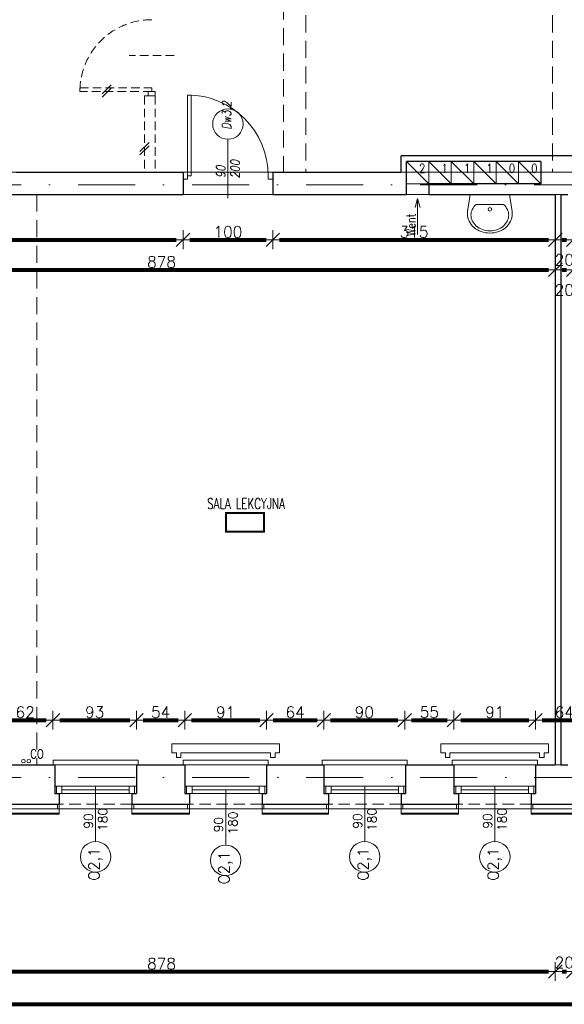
# Model space of a CAD drawing. Header units: metres. Extents: x 7408630 to 15602436, y 5561464 to 13303678.
# Tile 113 of 123: x 7412250 to 7412857, y 5565780 to 5566879. Entities that reach past the tile are written whole.
import ezdxf
from ezdxf.enums import TextEntityAlignment as Align

# ---------------------------------------------------------------- set-up
doc = ezdxf.new("R2010")
doc.units = ezdxf.units.M
doc.header["$MEASUREMENT"] = 0
for name, pattern in [('DASHDOT', [25.4, 12.7, -6.35, 0, -6.35]), ('HIDDEN', [9.525, 6.35, -3.175]), ('HIDDEN2', [4.7625, 3.175, -1.5875])]:
    doc.linetypes.add(name, pattern=pattern)
for name, color, linetype, lineweight in [('!! 0_ Istn-okna', 6, 'Continuous', 13), ('!! 0_ Istn-sciany', 3, 'Continuous', 30), ('!! 0_ Istn-widok', 1, 'Continuous', 15), ('!! 0_Istn-armatura', 6, 'Continuous', 9), ('!! 0_Istn-cienka', 4, 'Continuous', 9), ('!! 0_Istn-drzwi', 1, 'Continuous', 13), ('!! 0_Istn-went', 5, 'Continuous', 13), ('!! 0_Opis_okna', 8, 'Continuous', 15), ('!! 0_Opis_pom', 9, 'Continuous', 13), ('!! 0_Osie', 1, 'DASHDOT', 13), ('!! 1_ tynk zewn  - nowy', 21, 'Continuous', 20), ('!! 1_OPIS POM NOWE', 140, 'Continuous', 5), ('!! 2_ remont Ocieplenie', 4, 'ZIGZAG', 5), ('!! 2_drzwi opis', 151, 'Continuous', 9), ('!! wymiary osi', 250, 'Continuous', 5), ('0-osie-liniA', 14, 'DASHDOT', 5), ('Granica', 112, 'Continuous', 80)]:
    doc.layers.add(name, color=color, linetype=linetype, lineweight=lineweight)
doc.layers.add('!! 0_Istn-grzejniki', color=7, linetype='Continuous', lineweight=0, plot=False)
doc.layers.add('Powierzchnia', color=140, linetype='Continuous', lineweight=5, plot=False)
doc.layers.add('!! 2_WYBURZENIA DO REMONTU', color=7, linetype='Continuous', lineweight=0, true_color=0x4d4d4d, plot=False)
doc.styles.add('50', font='ROMANS.shx', dxfattribs={"width": 0.8, "oblique": 10, "height": 10})
doc.styles.add('ARCHETYP', font='romans.shx', dxfattribs={"height": 15})
doc.styles.add('ARIAL', font='tahoma.ttf')
doc.styles.add('TXT', font='simplex.shx')
doc.linetypes.add('ZIGZAG', pattern='A,0.00254,-5.08,[131,ltypeshp.shx,S=5.08,R=0,X=-5.08,Y=0],-10.16,[131,ltypeshp.shx,S=5.08,R=180,X=5.08,Y=0],-5.08', length=20.32254)
doc.dimstyles.new('DIM50', dxfattribs={"dimscale": 5, "dimtxt": 2, "dimasz": 1, "dimexe": 0, "dimexo": 0, "dimgap": 0.5, "dimtad": 1, "dimdec": 4, "dimrnd": 0.5, "dimdsep": 46, "dimtxsty": 'TXT', "dimblk": 'TICK1', "dimblk1": 'TICK1', "dimblk2": 'TICK1', "dimsah": 1, "dimcen": 0, "dimse1": 1, "dimse2": 1, "dimclrd": 1, "dimclre": 7, "dimclrt": 9, "dimadec": 0, "dimazin": 0, "dimtfac": 1, "dimtdec": 4, "dimtmove": 2, "dimatfit": 3, "dimldrblk": 'TICK1', "dimfxl": 1, "dimtolj": 1, "dimarcsym": 0})

# ---------------------------------------------------------------- blocks, each defined once
blk = doc.blocks.new('A$C578D6593')
for p, q in [((-26.4, 0), (-29.2, 18.8)), ((-19.6, 11), (10.9, 11)), ((17.6, 0), (20.4, 18.8)), ((-26.4, 0), (17.6, 0))]:
    blk.add_line(p, q)
blk.add_circle((-4.4, 16.5), 2)
for centre, radius, start, end in [((-7.7, 20), 22, 130.6955, 154.2825), ((-7.7, 21.5), 18, 130.6955, 154.2825), ((-5.7, 17.7), 25.1, 109.6071, 130.6955), ((-5.7, 19.2), 21.1, 109.6071, 130.6955), ((-4.4, 14), 29, 90, 109.6071), ((-4.4, 15.5), 25, 90, 109.6071), ((-4.4, 14), 29, 70.3929, 90), ((-4.4, 15.5), 25, 70.3929, 90), ((-3.1, 19.2), 21.1, 49.3045, 70.3929), ((-3.1, 17.7), 25.1, 49.3045, 70.3929), ((-1, 21.5), 18, 25.7175, 49.3045), ((-1, 20), 22, 25.7175, 49.3045), ((-10.8, 21.5), 18.6, 154.2825, 180), ((-10.8, 23), 14.6, 154.2825, 180), ((-10.8, 23), 14.6, 180, 205.7175), ((2.1, 23), 14.6, 0, 25.7175), ((2.1, 23), 14.6, 334.2825, 0), ((2.1, 21.5), 18.6, 0, 25.7175), ((-10.8, 21.5), 18.6, 180, 188.4794), ((-7.7, 24.5), 18, 205.7175, 228.4823), ((-1, 24.5), 18, 311.5177, 334.2825), ((2.1, 21.5), 18.6, 351.5206, 0)]:
    blk.add_arc(centre, radius, start, end)
blk = doc.blocks.new('BLOK OSI')
at = {"layer": '0-osie-liniA', "ltscale": 5}
for points in [[(48639.25763, -195002.0883), (55442.2848, -195002.0883)], [(48639.33021, -195663.0883), (55424.2848, -195663.0883)]]:
    blk.add_lwpolyline(points, dxfattribs=at)
blk = doc.blocks.new('1_ok-opis')
blk.add_line((0, 111.6), (0, 50))
blk.add_circle((0, 128.6), 17)
at = {"style": '50', "oblique": 10, "width": 0.8}
for tag, rotation, p in [('NR', 90, (0, 128.6)), ('NR', 270, (0, 128.6)), ('SZEROKOŚĆ', 90, (-8, 78.3)), ('WYSOKOŚĆ', 270, (-8, 78.3)), ('WYSOKOŚĆ', 90, (8, 78.3)), ('SZEROKOŚĆ', 270, (8, 78.3))]:
    blk.add_attdef(tag, text='', height=10, rotation=rotation, dxfattribs=at).set_placement(p, align=Align.MIDDLE)
blk = doc.blocks.new('TICK1')
at = {"color": 2}
blk.add_line((-1, -1), (1, 1), dxfattribs=at)
at = {"color": 0}
for p, q in [((0, 0), (-1, 0)), ((0, -1.4), (0, 1.4))]:
    blk.add_line(p, q, dxfattribs=at)
blk = doc.blocks.new('*D452')
at = {"layer": '!! wymiary osi', "color": 1, "lineweight": -2, "transparency": 16777216}
blk.add_line((72650.9, -195818.2), (73513.9, -195818.2), dxfattribs=at)
at = {"layer": 'DEFPOINTS', "color": 0, "transparency": 16777216}
for p in [(73521.4, -195818.2), (72643.4, -195854.7), (73521.4, -195854.7)]:
    blk.add_point(p, dxfattribs=at)
at = {"layer": '!! wymiary osi', "color": 1, "lineweight": -2, "transparency": 16777216, "xscale": 7.5, "yscale": 7.5, "zscale": 7.5, "rotation": 180}
blk.add_blockref('TICK1', (72643.4, -195818.2), dxfattribs=at)
at = {"layer": '!! wymiary osi', "color": 1, "lineweight": -2, "transparency": 16777216, "xscale": 7.5, "yscale": 7.5, "zscale": 7.5}
blk.add_blockref('TICK1', (73521.4, -195818.2), dxfattribs=at)
at = {"layer": '!! wymiary osi', "color": 9, "transparency": 16777216, "insert": (73082.4, -195809.4), "char_height": 12.5, "attachment_point": 5, "style": 'TXT'}
blk.add_mtext('\\A1;878', dxfattribs=at)
blk = doc.blocks.new('*D453')
at = {"layer": '!! wymiary osi', "color": 1, "lineweight": -2, "transparency": 16777216}
blk.add_line((73528.9, -195818.2), (73533.9, -195818.2), dxfattribs=at)
at = {"layer": 'DEFPOINTS', "color": 0, "transparency": 16777216}
for p in [(73541.4, -195818.2), (73521.4, -195854.7), (73541.4, -195854.7)]:
    blk.add_point(p, dxfattribs=at)
at = {"layer": '!! wymiary osi', "color": 1, "lineweight": -2, "transparency": 16777216, "xscale": 7.5, "yscale": 7.5, "zscale": 7.5, "rotation": 180}
blk.add_blockref('TICK1', (73521.4, -195818.2), dxfattribs=at)
at = {"layer": '!! wymiary osi', "color": 1, "lineweight": -2, "transparency": 16777216, "xscale": 7.5, "yscale": 7.5, "zscale": 7.5}
blk.add_blockref('TICK1', (73541.4, -195818.2), dxfattribs=at)
at = {"layer": '!! wymiary osi', "color": 9, "transparency": 16777216, "insert": (73531.4, -195808.2), "char_height": 12.5, "attachment_point": 5, "style": 'TXT'}
blk.add_mtext('\\A1;20', dxfattribs=at)
blk = doc.blocks.new('*D479')
at = {"layer": '!! wymiary osi', "color": 1, "lineweight": -2, "transparency": 16777216}
blk.add_line((71321.9, -195854.7), (74381.9, -195854.7), dxfattribs=at)
at = {"layer": 'DEFPOINTS', "color": 0, "transparency": 16777216}
for p in [(71314.4, -195642.6), (74389.4, -195642.6), (74389.4, -195854.7)]:
    blk.add_point(p, dxfattribs=at)
at = {"layer": '!! wymiary osi', "color": 1, "lineweight": -2, "transparency": 16777216, "xscale": 7.5, "yscale": 7.5, "zscale": 7.5, "rotation": 180}
blk.add_blockref('TICK1', (71314.4, -195854.7), dxfattribs=at)
at = {"layer": '!! wymiary osi', "color": 1, "lineweight": -2, "transparency": 16777216, "xscale": 7.5, "yscale": 7.5, "zscale": 7.5}
blk.add_blockref('TICK1', (74389.4, -195854.7), dxfattribs=at)
at = {"layer": '!! wymiary osi', "color": 9, "transparency": 16777216, "insert": (72851.9, -195846), "char_height": 12.5, "attachment_point": 5, "style": 'TXT'}
blk.add_mtext('\\A1;3075', dxfattribs=at)
blk = doc.blocks.new('*D481')
at = {"layer": '!! wymiary osi', "color": 1, "lineweight": -2, "transparency": 16777216}
blk.add_line((72906.9, -195537.8), (72953.9, -195537.8), dxfattribs=at)
at = {"layer": 'DEFPOINTS', "color": 0, "transparency": 16777216}
for p in [(72961.4, -195537.8), (72899.4, -195587.6), (72961.4, -195587.6)]:
    blk.add_point(p, dxfattribs=at)
at = {"layer": '!! wymiary osi', "color": 1, "lineweight": -2, "transparency": 16777216, "xscale": 7.5, "yscale": 7.5, "zscale": 7.5, "rotation": 180}
blk.add_blockref('TICK1', (72899.4, -195537.8), dxfattribs=at)
at = {"layer": '!! wymiary osi', "color": 1, "lineweight": -2, "transparency": 16777216, "xscale": 7.5, "yscale": 7.5, "zscale": 7.5}
blk.add_blockref('TICK1', (72961.4, -195537.8), dxfattribs=at)
at = {"layer": '!! wymiary osi', "color": 9, "transparency": 16777216, "insert": (72930.4, -195529), "char_height": 12.5, "attachment_point": 5, "style": 'TXT'}
blk.add_mtext('\\A1;62', dxfattribs=at)
blk = doc.blocks.new('*D482')
at = {"layer": '!! wymiary osi', "color": 1, "lineweight": -2, "transparency": 16777216}
blk.add_line((72968.9, -195537.8), (73046.9, -195537.8), dxfattribs=at)
at = {"layer": 'DEFPOINTS', "color": 0, "transparency": 16777216}
for p in [(73054.4, -195537.8), (72961.4, -195587.6), (73054.4, -195587.6)]:
    blk.add_point(p, dxfattribs=at)
at = {"layer": '!! wymiary osi', "color": 1, "lineweight": -2, "transparency": 16777216, "xscale": 7.5, "yscale": 7.5, "zscale": 7.5, "rotation": 180}
blk.add_blockref('TICK1', (72961.4, -195537.8), dxfattribs=at)
at = {"layer": '!! wymiary osi', "color": 1, "lineweight": -2, "transparency": 16777216, "xscale": 7.5, "yscale": 7.5, "zscale": 7.5}
blk.add_blockref('TICK1', (73054.4, -195537.8), dxfattribs=at)
at = {"layer": '!! wymiary osi', "color": 9, "transparency": 16777216, "insert": (73007.9, -195529), "char_height": 12.5, "attachment_point": 5, "style": 'TXT'}
blk.add_mtext('\\A1;93', dxfattribs=at)
blk = doc.blocks.new('*D483')
at = {"layer": '!! wymiary osi', "color": 1, "lineweight": -2, "transparency": 16777216}
blk.add_line((73061.9, -195537.8), (73100.9, -195537.8), dxfattribs=at)
at = {"layer": 'DEFPOINTS', "color": 0, "transparency": 16777216}
for p in [(73108.4, -195537.8), (73054.4, -195587.6), (73108.4, -195587.6)]:
    blk.add_point(p, dxfattribs=at)
at = {"layer": '!! wymiary osi', "color": 1, "lineweight": -2, "transparency": 16777216, "xscale": 7.5, "yscale": 7.5, "zscale": 7.5, "rotation": 180}
blk.add_blockref('TICK1', (73054.4, -195537.8), dxfattribs=at)
at = {"layer": '!! wymiary osi', "color": 1, "lineweight": -2, "transparency": 16777216, "xscale": 7.5, "yscale": 7.5, "zscale": 7.5}
blk.add_blockref('TICK1', (73108.4, -195537.8), dxfattribs=at)
at = {"layer": '!! wymiary osi', "color": 9, "transparency": 16777216, "insert": (73081.4, -195529), "char_height": 12.5, "attachment_point": 5, "style": 'TXT'}
blk.add_mtext('\\A1;54', dxfattribs=at)
blk = doc.blocks.new('*D484')
at = {"layer": '!! wymiary osi', "color": 1, "lineweight": -2, "transparency": 16777216}
blk.add_line((73115.9, -195537.8), (73191.9, -195537.8), dxfattribs=at)
at = {"layer": 'DEFPOINTS', "color": 0, "transparency": 16777216}
for p in [(73199.4, -195537.8), (73108.4, -195587.6), (73199.4, -195587.6)]:
    blk.add_point(p, dxfattribs=at)
at = {"layer": '!! wymiary osi', "color": 1, "lineweight": -2, "transparency": 16777216, "xscale": 7.5, "yscale": 7.5, "zscale": 7.5, "rotation": 180}
blk.add_blockref('TICK1', (73108.4, -195537.8), dxfattribs=at)
at = {"layer": '!! wymiary osi', "color": 1, "lineweight": -2, "transparency": 16777216, "xscale": 7.5, "yscale": 7.5, "zscale": 7.5}
blk.add_blockref('TICK1', (73199.4, -195537.8), dxfattribs=at)
at = {"layer": '!! wymiary osi', "color": 9, "transparency": 16777216, "insert": (73153.9, -195529), "char_height": 12.5, "attachment_point": 5, "style": 'TXT'}
blk.add_mtext('\\A1;91', dxfattribs=at)
blk = doc.blocks.new('*D485')
at = {"layer": '!! wymiary osi', "color": 1, "lineweight": -2, "transparency": 16777216}
blk.add_line((73206.9, -195537.8), (73255.9, -195537.8), dxfattribs=at)
at = {"layer": 'DEFPOINTS', "color": 0, "transparency": 16777216}
for p in [(73263.4, -195537.8), (73199.4, -195587.6), (73263.4, -195587.6)]:
    blk.add_point(p, dxfattribs=at)
at = {"layer": '!! wymiary osi', "color": 1, "lineweight": -2, "transparency": 16777216, "xscale": 7.5, "yscale": 7.5, "zscale": 7.5, "rotation": 180}
blk.add_blockref('TICK1', (73199.4, -195537.8), dxfattribs=at)
at = {"layer": '!! wymiary osi', "color": 1, "lineweight": -2, "transparency": 16777216, "xscale": 7.5, "yscale": 7.5, "zscale": 7.5}
blk.add_blockref('TICK1', (73263.4, -195537.8), dxfattribs=at)
at = {"layer": '!! wymiary osi', "color": 9, "transparency": 16777216, "insert": (73231.4, -195529), "char_height": 12.5, "attachment_point": 5, "style": 'TXT'}
blk.add_mtext('\\A1;64', dxfattribs=at)
blk = doc.blocks.new('*D486')
at = {"layer": '!! wymiary osi', "color": 1, "lineweight": -2, "transparency": 16777216}
blk.add_line((73270.9, -195537.8), (73346, -195537.8), dxfattribs=at)
at = {"layer": 'DEFPOINTS', "color": 0, "transparency": 16777216}
for p in [(73353.5, -195537.8), (73263.4, -195587.6), (73353.5, -195591.3)]:
    blk.add_point(p, dxfattribs=at)
at = {"layer": '!! wymiary osi', "color": 1, "lineweight": -2, "transparency": 16777216, "xscale": 7.5, "yscale": 7.5, "zscale": 7.5, "rotation": 180}
blk.add_blockref('TICK1', (73263.4, -195537.8), dxfattribs=at)
at = {"layer": '!! wymiary osi', "color": 1, "lineweight": -2, "transparency": 16777216, "xscale": 7.5, "yscale": 7.5, "zscale": 7.5}
blk.add_blockref('TICK1', (73353.5, -195537.8), dxfattribs=at)
at = {"layer": '!! wymiary osi', "color": 9, "transparency": 16777216, "insert": (73308.5, -195529), "char_height": 12.5, "attachment_point": 5, "style": 'TXT'}
blk.add_mtext('\\A1;90', dxfattribs=at)
blk = doc.blocks.new('*D487')
at = {"layer": '!! wymiary osi', "color": 1, "lineweight": -2, "transparency": 16777216}
blk.add_line((73361, -195537.8), (73400.9, -195537.8), dxfattribs=at)
at = {"layer": 'DEFPOINTS', "color": 0, "transparency": 16777216}
for p in [(73408.4, -195537.8), (73408.4, -195587.6), (73353.5, -195591.3)]:
    blk.add_point(p, dxfattribs=at)
at = {"layer": '!! wymiary osi', "color": 1, "lineweight": -2, "transparency": 16777216, "xscale": 7.5, "yscale": 7.5, "zscale": 7.5, "rotation": 180}
blk.add_blockref('TICK1', (73353.5, -195537.8), dxfattribs=at)
at = {"layer": '!! wymiary osi', "color": 1, "lineweight": -2, "transparency": 16777216, "xscale": 7.5, "yscale": 7.5, "zscale": 7.5}
blk.add_blockref('TICK1', (73408.4, -195537.8), dxfattribs=at)
at = {"layer": '!! wymiary osi', "color": 9, "transparency": 16777216, "insert": (73381, -195529), "char_height": 12.5, "attachment_point": 5, "style": 'TXT'}
blk.add_mtext('\\A1;55', dxfattribs=at)
blk = doc.blocks.new('*D488')
at = {"layer": '!! wymiary osi', "color": 1, "lineweight": -2, "transparency": 16777216}
blk.add_line((73415.9, -195537.8), (73491.9, -195537.8), dxfattribs=at)
at = {"layer": 'DEFPOINTS', "color": 0, "transparency": 16777216}
for p in [(73499.4, -195537.8), (73408.4, -195587.6), (73499.4, -195587.6)]:
    blk.add_point(p, dxfattribs=at)
at = {"layer": '!! wymiary osi', "color": 1, "lineweight": -2, "transparency": 16777216, "xscale": 7.5, "yscale": 7.5, "zscale": 7.5, "rotation": 180}
blk.add_blockref('TICK1', (73408.4, -195537.8), dxfattribs=at)
at = {"layer": '!! wymiary osi', "color": 1, "lineweight": -2, "transparency": 16777216, "xscale": 7.5, "yscale": 7.5, "zscale": 7.5}
blk.add_blockref('TICK1', (73499.4, -195537.8), dxfattribs=at)
at = {"layer": '!! wymiary osi', "color": 9, "transparency": 16777216, "insert": (73453.9, -195529), "char_height": 12.5, "attachment_point": 5, "style": 'TXT'}
blk.add_mtext('\\A1;91', dxfattribs=at)
blk = doc.blocks.new('*D489')
at = {"layer": '!! wymiary osi', "color": 1, "lineweight": -2, "transparency": 16777216}
blk.add_line((73506.9, -195537.8), (73555.9, -195537.8), dxfattribs=at)
at = {"layer": 'DEFPOINTS', "color": 0, "transparency": 16777216}
for p in [(73563.4, -195537.8), (73499.4, -195587.6), (73563.4, -195587.6)]:
    blk.add_point(p, dxfattribs=at)
at = {"layer": '!! wymiary osi', "color": 1, "lineweight": -2, "transparency": 16777216, "xscale": 7.5, "yscale": 7.5, "zscale": 7.5, "rotation": 180}
blk.add_blockref('TICK1', (73499.4, -195537.8), dxfattribs=at)
at = {"layer": '!! wymiary osi', "color": 1, "lineweight": -2, "transparency": 16777216, "xscale": 7.5, "yscale": 7.5, "zscale": 7.5}
blk.add_blockref('TICK1', (73563.4, -195537.8), dxfattribs=at)
at = {"layer": '!! wymiary osi', "color": 9, "transparency": 16777216, "insert": (73531.4, -195529), "char_height": 12.5, "attachment_point": 5, "style": 'TXT'}
blk.add_mtext('\\A1;64', dxfattribs=at)
blk = doc.blocks.new('*D506')
at = {"layer": '!! wymiary osi', "color": 1, "lineweight": -2, "transparency": 16777216}
blk.add_line((72650.9, -195035.5), (73513.9, -195035.5), dxfattribs=at)
at = {"layer": 'DEFPOINTS', "color": 0, "transparency": 16777216}
for p in [(72643.4, -194951.6), (73521.4, -194951.6), (73521.4, -195035.5)]:
    blk.add_point(p, dxfattribs=at)
at = {"layer": '!! wymiary osi', "color": 1, "lineweight": -2, "transparency": 16777216, "xscale": 7.5, "yscale": 7.5, "zscale": 7.5, "rotation": 180}
blk.add_blockref('TICK1', (72643.4, -195035.5), dxfattribs=at)
at = {"layer": '!! wymiary osi', "color": 1, "lineweight": -2, "transparency": 16777216, "xscale": 7.5, "yscale": 7.5, "zscale": 7.5}
blk.add_blockref('TICK1', (73521.4, -195035.5), dxfattribs=at)
at = {"layer": '!! wymiary osi', "color": 9, "transparency": 16777216, "insert": (73082.4, -195026.8), "char_height": 12.5, "attachment_point": 5, "style": 'TXT'}
blk.add_mtext('\\A1;878', dxfattribs=at)
blk = doc.blocks.new('*D507')
at = {"layer": '!! wymiary osi', "color": 1, "lineweight": -2, "transparency": 16777216}
blk.add_line((73528.9, -195035.5), (73533.9, -195035.5), dxfattribs=at)
at = {"layer": 'DEFPOINTS', "color": 0, "transparency": 16777216}
for p in [(73521.4, -194951.6), (73541.4, -194951.6), (73541.4, -195035.5)]:
    blk.add_point(p, dxfattribs=at)
at = {"layer": '!! wymiary osi', "color": 1, "lineweight": -2, "transparency": 16777216, "xscale": 7.5, "yscale": 7.5, "zscale": 7.5, "rotation": 180}
blk.add_blockref('TICK1', (73521.4, -195035.5), dxfattribs=at)
at = {"layer": '!! wymiary osi', "color": 1, "lineweight": -2, "transparency": 16777216, "xscale": 7.5, "yscale": 7.5, "zscale": 7.5}
blk.add_blockref('TICK1', (73541.4, -195035.5), dxfattribs=at)
at = {"layer": '!! wymiary osi', "color": 9, "transparency": 16777216, "insert": (73531.4, -195058), "char_height": 12.5, "attachment_point": 5, "style": 'TXT'}
blk.add_mtext('\\A1;20', dxfattribs=at)
blk = doc.blocks.new('*D602')
at = {"layer": '!! wymiary osi', "color": 1, "lineweight": -2, "transparency": 16777216}
blk.add_line((72650.9, -195002), (73098.9, -195002), dxfattribs=at)
at = {"layer": 'DEFPOINTS', "color": 0, "transparency": 16777216}
for p in [(72643.4, -194951.6), (73106.4, -194951.6), (73106.4, -195002)]:
    blk.add_point(p, dxfattribs=at)
at = {"layer": '!! wymiary osi', "color": 1, "lineweight": -2, "transparency": 16777216, "xscale": 7.5, "yscale": 7.5, "zscale": 7.5, "rotation": 180}
blk.add_blockref('TICK1', (72643.4, -195002), dxfattribs=at)
at = {"layer": '!! wymiary osi', "color": 1, "lineweight": -2, "transparency": 16777216, "xscale": 7.5, "yscale": 7.5, "zscale": 7.5}
blk.add_blockref('TICK1', (73106.4, -195002), dxfattribs=at)
at = {"layer": '!! wymiary osi', "color": 9, "transparency": 16777216, "insert": (72874.9, -194993.3), "char_height": 12.5, "attachment_point": 5, "style": 'TXT'}
blk.add_mtext('\\A1;463', dxfattribs=at)
blk = doc.blocks.new('*D603')
at = {"layer": '!! wymiary osi', "color": 1, "lineweight": -2, "transparency": 16777216}
blk.add_line((73113.9, -195002), (73198.9, -195002), dxfattribs=at)
at = {"layer": 'DEFPOINTS', "color": 0, "transparency": 16777216}
for p in [(73106.4, -194951.6), (73206.4, -194951.6), (73206.4, -195002)]:
    blk.add_point(p, dxfattribs=at)
at = {"layer": '!! wymiary osi', "color": 1, "lineweight": -2, "transparency": 16777216, "xscale": 7.5, "yscale": 7.5, "zscale": 7.5, "rotation": 180}
blk.add_blockref('TICK1', (73106.4, -195002), dxfattribs=at)
at = {"layer": '!! wymiary osi', "color": 1, "lineweight": -2, "transparency": 16777216, "xscale": 7.5, "yscale": 7.5, "zscale": 7.5}
blk.add_blockref('TICK1', (73206.4, -195002), dxfattribs=at)
at = {"layer": '!! wymiary osi', "color": 9, "transparency": 16777216, "insert": (73156.4, -194993.3), "char_height": 12.5, "attachment_point": 5, "style": 'TXT'}
blk.add_mtext('\\A1;100', dxfattribs=at)
blk = doc.blocks.new('*D604')
at = {"layer": '!! wymiary osi', "color": 1, "lineweight": -2, "transparency": 16777216}
blk.add_line((73213.9, -195002), (73513.9, -195002), dxfattribs=at)
at = {"layer": 'DEFPOINTS', "color": 0, "transparency": 16777216}
for p in [(73206.4, -194951.6), (73521.4, -194951.6), (73521.4, -195002)]:
    blk.add_point(p, dxfattribs=at)
at = {"layer": '!! wymiary osi', "color": 1, "lineweight": -2, "transparency": 16777216, "xscale": 7.5, "yscale": 7.5, "zscale": 7.5, "rotation": 180}
blk.add_blockref('TICK1', (73206.4, -195002), dxfattribs=at)
at = {"layer": '!! wymiary osi', "color": 1, "lineweight": -2, "transparency": 16777216, "xscale": 7.5, "yscale": 7.5, "zscale": 7.5}
blk.add_blockref('TICK1', (73521.4, -195002), dxfattribs=at)
at = {"layer": '!! wymiary osi', "color": 9, "transparency": 16777216, "insert": (73363.9, -194993.3), "char_height": 12.5, "attachment_point": 5, "style": 'TXT'}
blk.add_mtext('\\A1;315', dxfattribs=at)
blk = doc.blocks.new('*D605')
at = {"layer": '!! wymiary osi', "color": 1, "lineweight": -2, "transparency": 16777216}
blk.add_line((73528.9, -195002), (73533.9, -195002), dxfattribs=at)
at = {"layer": 'DEFPOINTS', "color": 0, "transparency": 16777216}
for p in [(73521.4, -194951.6), (73541.4, -194951.6), (73541.4, -195002)]:
    blk.add_point(p, dxfattribs=at)
at = {"layer": '!! wymiary osi', "color": 1, "lineweight": -2, "transparency": 16777216, "xscale": 7.5, "yscale": 7.5, "zscale": 7.5, "rotation": 180}
blk.add_blockref('TICK1', (73521.4, -195002), dxfattribs=at)
at = {"layer": '!! wymiary osi', "color": 1, "lineweight": -2, "transparency": 16777216, "xscale": 7.5, "yscale": 7.5, "zscale": 7.5}
blk.add_blockref('TICK1', (73541.4, -195002), dxfattribs=at)
at = {"layer": '!! wymiary osi', "color": 9, "transparency": 16777216, "insert": (73531.4, -195024.5), "char_height": 12.5, "attachment_point": 5, "style": 'TXT'}
blk.add_mtext('\\A1;20', dxfattribs=at)
blk = doc.blocks.new('A$C9c944097')
at = {"layer": '!! 0_ Istn-okna'}
for points in [[(1586.5, -1233.47213), (1677.5, -1233.47213)], [(1594.5, -1237.47213), (1669.5, -1237.47213)], [(1731.5, -1233.47213), (1822.5, -1233.47213)], [(1739.5, -1237.47213), (1814.5, -1237.47213)], [(1886.5, -1233.47213), (1977.5, -1233.47213)], [(1894.5, -1237.47213), (1969.5, -1237.47213)], [(2031.5, -1233.47213), (2122.5, -1233.47213)], [(2039.5, -1237.47213), (2114.5, -1237.47213)], [(1586.5, -1241.47213), (1677.5, -1241.47213)], [(1731.5, -1241.47213), (1822.5, -1241.47213)], [(1886.5, -1241.47213), (1977.5, -1241.47213)], [(2031.5, -1241.47213), (2122.5, -1241.47213)]]:
    blk.add_lwpolyline(points, dxfattribs=at)
for points in [[(1588.5, -1241.47213), (1594.5, -1241.47213), (1594.5, -1233.47213), (1588.5, -1233.47213)], [(1669.5, -1241.47213), (1675.5, -1241.47213), (1675.5, -1233.47213), (1669.5, -1233.47213)], [(1733.5, -1241.47213), (1739.5, -1241.47213), (1739.5, -1233.47213), (1733.5, -1233.47213)], [(1814.5, -1241.47213), (1820.5, -1241.47213), (1820.5, -1233.47213), (1814.5, -1233.47213)], [(1888.5, -1241.47213), (1894.5, -1241.47213), (1894.5, -1233.47213), (1888.5, -1233.47213)], [(1969.5, -1241.47213), (1975.5, -1241.47213), (1975.5, -1233.47213), (1969.5, -1233.47213)], [(2033.5, -1241.47213), (2039.5, -1241.47213), (2039.5, -1233.47213), (2033.5, -1233.47213)], [(2114.5, -1241.47213), (2120.5, -1241.47213), (2120.5, -1233.47213), (2114.5, -1233.47213)]]:
    blk.add_lwpolyline(points, close=True, dxfattribs=at)
at = {"layer": '!! 0_ Istn-sciany'}
for points in [[(2179.5, -530.47213), (1972.5, -530.47213)], [(1972.5, -548.47213), (1972.5, -530.47213)], [(2128.5, -536.47213), (1978.5, -536.47213)], [(1978.5, -573.47213), (1978.5, -536.47213)], [(2128.5, -536.47213), (2128.5, -561.47213)], [(1543.5, -548.47213), (1729.5, -548.47213)], [(1729.5, -548.47213), (1729.5, -573.47213)], [(1829.5, -548.47213), (1972.5, -548.47213)], [(1829.5, -548.47213), (1829.5, -573.47213)], [(2128.5, -561.47213), (2003.5, -561.47213)], [(2003.5, -561.47213), (2003.5, -573.47213)], [(1512.5, -573.47213), (1729.5, -573.47213)], [(1829.5, -573.47213), (1978.5, -573.47213)], [(2003.5, -573.47213), (2144.5, -573.47213)], [(2144.5, -573.47213), (2144.5, -1209.47213)], [(2150.5, -573.47213), (2158.5, -573.47213)], [(2150.5, -573.47213), (2150.5, -1209.47213)], [(1522.5, -1209.47213), (1586.5, -1209.47213)], [(1586.5, -1209.47213), (1586.5, -1241.47213)], [(1677.5, -1209.47213), (1731.5, -1209.47213)], [(1677.5, -1209.47213), (1677.5, -1241.47213)], [(1731.5, -1209.47213), (1731.5, -1241.47213)], [(1822.5, -1209.47213), (1886.5, -1209.47213)], [(1822.5, -1209.47213), (1822.5, -1241.47213)], [(1886.5, -1209.47213), (1886.5, -1241.47213)], [(1977.5, -1209.47213), (2031.5, -1209.47213)], [(1977.5, -1209.47213), (1977.5, -1241.47213)], [(2031.5, -1209.47213), (2031.5, -1241.47213)], [(2122.5, -1209.47213), (2144.5, -1209.47213)], [(2122.5, -1209.47213), (2122.5, -1241.47213)], [(2150.5, -1209.47213), (2158.5, -1209.47213)], [(1586.5, -1241.47213), (1591.5, -1241.47213)], [(1591.5, -1241.47213), (1591.5, -1253.47213)], [(1672.5, -1241.47213), (1677.5, -1241.47213)], [(1672.5, -1241.47213), (1672.5, -1253.47213)], [(1731.5, -1241.47213), (1736.5, -1241.47213)], [(1736.5, -1241.47213), (1736.5, -1253.47213)], [(1817.5, -1241.47213), (1822.5, -1241.47213)], [(1817.5, -1241.47213), (1817.5, -1253.47213)], [(1886.5, -1241.47213), (1891.5, -1241.47213)], [(1891.5, -1241.47213), (1891.5, -1253.47213)], [(1972.5, -1241.47213), (1977.5, -1241.47213)], [(1972.5, -1241.47213), (1972.5, -1253.47213)], [(2031.5, -1241.47213), (2036.5, -1241.47213)], [(2036.5, -1241.47213), (2036.5, -1253.47213)], [(2117.5, -1241.47213), (2122.5, -1241.47213)], [(2117.5, -1241.47213), (2117.5, -1253.47213)], [(1517.5, -1253.47213), (1591.5, -1253.47213)], [(1672.5, -1253.47213), (1736.5, -1253.47213)], [(1817.5, -1253.47213), (1891.5, -1253.47213)], [(1972.5, -1253.47213), (2036.5, -1253.47213)], [(2117.5, -1253.47213), (2191.5, -1253.47213)]]:
    blk.add_lwpolyline(points, dxfattribs=at)
at = {"layer": '!! 0_ Istn-widok', "linetype": 'HIDDEN', "ltscale": 3}
for p, q in [((1866.50659, 26.52787), (1866.50659, -548.47213)), ((2141.50659, 26.52787), (2141.50659, -548.47213)), ((1841.50659, -273.47213), (1841.50659, -548.47213)), ((1566.50659, -573.47213), (1566.50659, -1209.47213))]:
    blk.add_line(p, q, dxfattribs=at)
at = {"layer": '!! 0_ Istn-widok'}
for points in [[(1972.5, -548.47213), (1978.5, -548.47213)], [(2144.5, -573.47213), (2150.5, -573.47213)], [(1584.5, -1204.47213), (1679.5, -1204.47213)], [(1584.5, -1209.47213), (1584.5, -1204.47213)], [(1679.5, -1209.47213), (1679.5, -1204.47213)], [(1729.5, -1204.47213), (1824.5, -1204.47213)], [(1729.5, -1209.47213), (1729.5, -1204.47213)], [(1824.5, -1209.47213), (1824.5, -1204.47213)], [(1884.5, -1204.47213), (1979.5, -1204.47213)], [(1884.5, -1209.47213), (1884.5, -1204.47213)], [(1979.5, -1209.47213), (1979.5, -1204.47213)], [(2029.5, -1204.47213), (2124.5, -1204.47213)], [(2029.5, -1209.47213), (2029.5, -1204.47213)], [(2124.5, -1209.47213), (2124.5, -1204.47213)], [(2144.5, -1209.47213), (2150.5, -1209.47213)], [(1589.5, -1253.47213), (1589.5, -1258.47213)], [(1674.5, -1258.47213), (1589.5, -1258.47213)], [(1674.5, -1253.47213), (1674.5, -1258.47213)], [(1734.5, -1253.47213), (1734.5, -1258.47213)], [(1819.5, -1258.47213), (1734.5, -1258.47213)], [(1819.5, -1253.47213), (1819.5, -1258.47213)], [(1889.5, -1253.47213), (1889.5, -1258.47213)], [(1974.5, -1258.47213), (1889.5, -1258.47213)], [(1974.5, -1253.47213), (1974.5, -1258.47213)], [(2034.5, -1253.47213), (2034.5, -1258.47213)], [(2119.5, -1258.47213), (2034.5, -1258.47213)], [(2119.5, -1253.47213), (2119.5, -1258.47213)]]:
    blk.add_lwpolyline(points, dxfattribs=at)
at = {"layer": '!! 0_Istn-armatura'}
for centre in [(1551.5, -1205.47213), (1557.5, -1205.47213)]:
    blk.add_circle(centre, 2, dxfattribs=at)
at = {"layer": '!! 0_Istn-cienka', "linetype": 'HIDDEN', "ltscale": 2}
for points in [[(1586.5, -1209.47213), (1677.5, -1209.47213)], [(1731.5, -1209.47213), (1822.5, -1209.47213)], [(1886.5, -1209.47213), (1977.5, -1209.47213)], [(2031.5, -1209.47213), (2122.5, -1209.47213)], [(1672.5, -1253.47213), (1591.5, -1253.47213)], [(1817.5, -1253.47213), (1736.5, -1253.47213)], [(1972.5, -1253.47213), (1891.5, -1253.47213)], [(2117.5, -1253.47213), (2036.5, -1253.47213)]]:
    blk.add_lwpolyline(points, dxfattribs=at)
at = {"layer": '!! 0_Istn-drzwi'}
for points in [[(1738.5, -462.47213), (1738.5, -552.47213), (1734.5, -552.47213), (1734.5, -462.47213)], [(1734.5, -548.47213), (1729.5, -548.47213), (1729.5, -556.47213), (1734.5, -556.47213)], [(1824.5, -548.47213), (1829.5, -548.47213), (1829.5, -556.47213), (1824.5, -556.47213)]]:
    blk.add_lwpolyline(points, close=True, dxfattribs=at)
blk.add_lwpolyline([(1779.5, -527.47213), (1779.5, -577.47213)], dxfattribs=at)
blk.add_arc((1734.5, -552.47213), 90, 0.00000004, 90.00000004, dxfattribs=at)
at = {"layer": '!! 0_Istn-grzejniki'}
for points in [[(1722, -1201.22213), (1722, -1196.22213), (1717, -1196.22213), (1717, -1186.22213), (1837, -1186.22213), (1837, -1196.22213), (1832, -1196.22213), (1832, -1201.22213), (1827, -1201.22213), (1827, -1196.22213), (1727, -1196.22213), (1727, -1201.22213)], [(2022, -1201.22213), (2022, -1196.22213), (2017, -1196.22213), (2017, -1186.22213), (2137, -1186.22213), (2137, -1196.22213), (2132, -1196.22213), (2132, -1201.22213), (2127, -1201.22213), (2127, -1196.22213), (2027, -1196.22213), (2027, -1201.22213)]]:
    blk.add_lwpolyline(points, close=True, dxfattribs=at)
at = {"layer": '!! 0_Istn-went'}
for points in [[(1978.5, -561.47213), (2003.5, -561.47213), (2003.5, -536.47213), (1978.5, -536.47213)], [(2003.5, -561.47213), (2028.5, -561.47213), (2028.5, -536.47213), (2003.5, -536.47213)], [(2028.5, -561.47213), (2053.5, -561.47213), (2053.5, -536.47213), (2028.5, -536.47213)], [(2053.5, -561.47213), (2078.5, -561.47213), (2078.5, -536.47213), (2053.5, -536.47213)], [(2078.5, -561.47213), (2103.5, -561.47213), (2103.5, -536.47213), (2078.5, -536.47213)], [(2103.5, -561.47213), (2128.5, -561.47213), (2128.5, -536.47213), (2103.5, -536.47213)]]:
    blk.add_lwpolyline(points, close=True, dxfattribs=at)
for points in [[(1978.5, -536.47213), (2003.5, -561.47213)], [(2003.5, -536.47213), (2028.5, -561.47213)], [(2028.5, -536.47213), (2053.5, -561.47213)], [(2053.5, -536.47213), (2078.5, -561.47213)], [(2078.5, -536.47213), (2103.5, -561.47213)], [(2103.5, -536.47213), (2128.5, -561.47213)], [(1978.5, -573.47213), (2003.5, -573.47213)], [(1991, -578.02406), (1988.32051, -588.02406)], [(1991, -618.07058), (1991, -578.02406)], [(1991, -578.02406), (1993.67949, -588.02406)]]:
    blk.add_lwpolyline(points, dxfattribs=at)
at = {"layer": '!! 0_Opis_pom', "ltscale": 0.7}
for points in [[(1776.82924, -949.97545), (1820.34924, -949.97545), (1820.34924, -928.21545), (1776.82924, -928.21545)], [(1777.91724, -948.88745), (1819.26124, -948.88745), (1819.26124, -929.30345), (1777.91724, -929.30345)]]:
    blk.add_lwpolyline(points, close=True, dxfattribs=at)
at = {"layer": '!! 1_ tynk zewn  - nowy'}
for points in [[(1591.5, -1253.47213), (1591.5, -1264.47213)], [(1672.5, -1253.47213), (1672.5, -1264.47213)], [(1736.5, -1253.47213), (1736.5, -1264.47213)], [(1817.5, -1253.47213), (1817.5, -1264.47213)], [(1891.5, -1253.47213), (1891.5, -1264.47213)], [(1972.5, -1253.47213), (1972.5, -1264.47213)], [(2036.5, -1253.47213), (2036.5, -1264.47213)], [(2117.5, -1253.47213), (2117.5, -1264.47213)], [(1591.5, -1263.47213), (1517.5, -1263.47213)], [(1591.5, -1264.47213), (1517.5, -1264.47213)], [(1736.5, -1263.47213), (1672.5, -1263.47213)], [(1736.5, -1264.47213), (1672.5, -1264.47213)], [(1891.5, -1263.47213), (1817.5, -1263.47213)], [(1891.5, -1264.47213), (1817.5, -1264.47213)], [(2036.5, -1263.47213), (1972.5, -1263.47213)], [(2036.5, -1264.47213), (1972.5, -1264.47213)], [(2191.5, -1263.47213), (2117.5, -1263.47213)], [(2191.5, -1264.47213), (2117.5, -1264.47213)]]:
    blk.add_lwpolyline(points, dxfattribs=at)
at = {"layer": '!! 2_ remont Ocieplenie', "linetype": 'ZIGZAG', "ltscale": 0.75}
for points in [[(1591.5, -1258.47213), (1517.5, -1258.47213)], [(1736.5, -1258.47213), (1672.5, -1258.47213)], [(1891.5, -1258.47213), (1817.5, -1258.47213)], [(2036.5, -1258.47213), (1972.5, -1258.47213)], [(2191.5, -1258.47213), (2117.5, -1258.47213)]]:
    blk.add_lwpolyline(points, dxfattribs=at)
at = {"layer": '!! 2_WYBURZENIA DO REMONTU', "linetype": 'HIDDEN2', "ltscale": 3}
for points in [[(1719.5, -418.47213), (1669.5, -418.47213)], [(1686.5, -463.47213), (1698.5, -463.47213)], [(1686.5, -463.47213), (1686.5, -548.47213)], [(1698.5, -463.47213), (1698.5, -548.47213)]]:
    blk.add_lwpolyline(points, dxfattribs=at)
for points in [[(1614.5, -454.47213), (1694.5, -454.47213), (1694.5, -458.47213), (1614.5, -458.47213)], [(1698.5, -458.47213), (1698.5, -463.47213), (1690.5, -463.47213), (1690.5, -458.47213)]]:
    blk.add_lwpolyline(points, close=True, dxfattribs=at)
at = {"layer": '!! 2_WYBURZENIA DO REMONTU'}
for points in [[(1649.47075, -450.97428), (1639.12492, -461.32011)], [(1649.47075, -454.6809), (1639.12492, -465.02673)], [(1691.52569, -515.2906), (1681.17985, -525.63644)], [(1691.52569, -518.99722), (1681.17985, -529.34306)]]:
    blk.add_lwpolyline(points, dxfattribs=at)
at = {"layer": '!! 2_WYBURZENIA DO REMONTU', "linetype": 'HIDDEN2', "ltscale": 3}
blk.add_arc((1694.5, -458.47213), 80, 90.00000004, 180.00000004, dxfattribs=at)
at = {"layer": 'Powierzchnia'}
for points in [[(4241.5, -548.47213), (1448.5, -548.47213), (1448.5, -443.47213), (1266.5, -443.47213), (1266.5, -273.47213), (4241.5, -273.47213)], [(1266.5, -573.47213), (2144.5, -573.47213), (2144.5, -1209.47213), (1266.5, -1209.47213)]]:
    blk.add_lwpolyline(points, close=True, dxfattribs=at)
at = {"layer": '!! 0_Istn-armatura', "rotation": 180}
blk.add_blockref('A$C578D6593', (2067.13638, -573.47213), dxfattribs=at)
at = {"layer": '!! 0_Opis_okna'}
ref = blk.add_blockref('1_ok-opis', (1632, -1183.47213), dxfattribs=dict(at, rotation=180))
ref.add_attrib('SZEROKOŚĆ', '90', dxfattribs={"layer": '0', "height": 10, "rotation": 90, "style": 'ARCHETYP'}).set_placement((1624, -1272.19254), align=Align.MIDDLE)
ref.add_attrib('WYSOKOŚĆ', '180', dxfattribs={"layer": '0', "height": 10, "rotation": 90, "style": 'ARCHETYP'}).set_placement((1640, -1270.41908), align=Align.MIDDLE)
ref.add_attrib('NR', 'O2,1', dxfattribs={"layer": '0', "height": 12, "rotation": 90, "style": 'ARCHETYP'}).set_placement((1632, -1320.37357), align=Align.MIDDLE)
ref = blk.add_blockref('1_ok-opis', (1777, -1187.47213), dxfattribs=dict(at, rotation=180))
ref.add_attrib('SZEROKOŚĆ', '90', dxfattribs={"layer": '0', "height": 10, "rotation": 90, "style": 'ARCHETYP'}).set_placement((1769, -1276.19254), align=Align.MIDDLE)
ref.add_attrib('WYSOKOŚĆ', '180', dxfattribs={"layer": '0', "height": 10, "rotation": 90, "style": 'ARCHETYP'}).set_placement((1785, -1274.41908), align=Align.MIDDLE)
ref.add_attrib('NR', 'O2,1', dxfattribs={"layer": '0', "height": 12, "rotation": 90, "style": 'ARCHETYP'}).set_placement((1777, -1324.37357), align=Align.MIDDLE)
ref = blk.add_blockref('1_ok-opis', (1932, -1183.47213), dxfattribs=dict(at, rotation=180))
ref.add_attrib('SZEROKOŚĆ', '90', dxfattribs={"layer": '0', "height": 10, "rotation": 90, "style": 'ARCHETYP'}).set_placement((1924, -1272.19254), align=Align.MIDDLE)
ref.add_attrib('WYSOKOŚĆ', '180', dxfattribs={"layer": '0', "height": 10, "rotation": 90, "style": 'ARCHETYP'}).set_placement((1940, -1270.41908), align=Align.MIDDLE)
ref.add_attrib('NR', 'O2,1', dxfattribs={"layer": '0', "height": 12, "rotation": 90, "style": 'ARCHETYP'}).set_placement((1932, -1320.37357), align=Align.MIDDLE)
ref = blk.add_blockref('1_ok-opis', (2077, -1183.47213), dxfattribs=dict(at, rotation=180))
ref.add_attrib('SZEROKOŚĆ', '90', dxfattribs={"layer": '0', "height": 10, "rotation": 90, "style": 'ARCHETYP'}).set_placement((2069, -1272.19254), align=Align.MIDDLE)
ref.add_attrib('WYSOKOŚĆ', '180', dxfattribs={"layer": '0', "height": 10, "rotation": 90, "style": 'ARCHETYP'}).set_placement((2085, -1270.41908), align=Align.MIDDLE)
ref.add_attrib('NR', 'O2,1', dxfattribs={"layer": '0', "height": 12, "rotation": 90, "style": 'ARCHETYP'}).set_placement((2077, -1320.37357), align=Align.MIDDLE)
at = {"layer": '!! 0_Osie'}
blk.add_blockref('BLOK OSI', (-48933.21142, 194439.57635), dxfattribs=at)
at = {"layer": '!! 2_drzwi opis'}
ref = blk.add_blockref('1_ok-opis', (1779.5, -623.47213), dxfattribs=dict(at, xscale=-1, rotation=359.9999963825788))
ref.add_attrib('WYSOKOŚĆ', '90 ', dxfattribs={"layer": '0', "height": 10, "rotation": 89.99999638, "style": '50', "oblique": 10, "width": 0.8}).set_placement((1771.5, -545.18127), align=Align.MIDDLE)
ref.add_attrib('SZEROKOŚĆ', '200', dxfattribs={"layer": '0', "height": 10, "rotation": 89.99999638, "style": '50', "oblique": 10, "width": 0.8}).set_placement((1787.5, -545.18127), align=Align.MIDDLE)
ref.add_attrib('NR', 'Dw3,2', dxfattribs={"layer": '0', "height": 10, "rotation": 89.99999638, "style": '50', "oblique": 10, "width": 0.8}).set_placement((1779.5, -485.26499), align=Align.MIDDLE)
at = {"layer": '!! 0_Istn-armatura', "style": 'ARCHETYP', "width": 0.8}
blk.add_text('CO', height=10, rotation=0.00000004, dxfattribs=at).set_placement((1559.29939, -1202.29013))
at = {"layer": '!! 0_Istn-went', "style": 'ARCHETYP', "width": 0.8}
for s, rotation, p in [('2', 0.00000004, (1992.66143, -549.29459)), ('1', 0.00000004, (2017.66143, -549.29459)), ('1', 0.00000004, (2042.66143, -549.29459)), ('1', 0.00000004, (2067.66143, -549.29459)), ('0', 0.00000004, (2092.66143, -549.29459)), ('0', 0.00000004, (2117.66143, -549.29459)), ('Went', 89.99999996, (1988.66977, -619.85747))]:
    blk.add_text(s, height=10, rotation=rotation, dxfattribs=at).set_placement(p)
at = {"layer": '!! 0_Opis_pom', "ltscale": 0.7, "style": 'TXT', "width": 0.7}
blk.add_text('SALA LEKCYJNA', height=12, dxfattribs=at).set_placement((1799.70437, -924.16914), align=Align.CENTER)
at = {"layer": '!! 0_Opis_pom', "ltscale": 0.7, "style": 'ARIAL'}
for tag, p in [('B2,14', (2497.12282, -23.97252)), ('B2,12', (1965.56932, -35.77631)), ('B2,11', (1692.08817, -60.77765)), ('B2,16', (3818.15438, -63.71828)), ('B2,17', (4129.82322, -93.25972)), ('B2,19.1', (5324.74708, -87.92078)), ('B2,10', (1351.71035, -111.25665)), ('B2,15', (3189.46558, -109.69496)), ('B2,13', (2272.99389, -121.89624)), ('A2,5', (1075.52681, -127.78965)), ('B2,18', (4545.51277, -234.12017)), ('B2,19', (5775.76711, -239.42159)), ('A2,4', (318.83322, -329.3265)), ('A2.1', (994.53557, -353.44633)), ('B2.7', (3171.3557, -458.01164)), ('A2.2', (994.53557, -692.67095)), ('B2.2', (3599.26223, -690.3637)), ('B2,21', (4593.23787, -912.69388)), ('B2,9', (1798.58924, -939.09545)), ('A2.3', (455.44717, -940.66614)), ('B2,4', (3116.67143, -940.65712)), ('B2,3', (3297.35823, -941.16418)), ('B2,8', (2517.28573, -960.07338)), ('B2.1', (3927.81794, -970.24709)), ('B2,20', (5834.09772, -965.70749)), ('B2,5', (3309.56672, -1129.12418)), ('B2,6', (3122.36837, -1171.43557)), ('C2,2', (3435.86614, -1487.77973)), ('C2,1', (3957.73656, -2408.10352)), ('C2,3', (3457.72791, -2555.15039)), ('D1,1', (2554.19917, -3205.91504)), ('C2,4', (3866.78124, -3285.77383)), ('D1,4', (1780.27581, -3366.18103)), ('D1,6', (1380.86316, -3373.10994)), ('D1,3', (2098.36626, -3546.18257)), ('C2,5', (3178.15957, -3610.67242)), ('D1,5', (1914.6928, -3621.18339)), ('D1,2', (2201.15492, -3794.18451)), ('D1,7', (477.95048, -4408.76849)), ('D1,8', (338.43039, -4834.32895))]:
    blk.add_attdef(tag, text='', height=11.968, dxfattribs=at).set_placement(p, align=Align.MIDDLE_CENTER)
at = {"layer": '!! 1_OPIS POM NOWE', "style": 'ARIAL'}
for tag, p in [('C2.5B', (3593.7377, -3168.5911)), ('C2,5C', (3526.78796, -3281.02046)), ('C2.4', (3997.15534, -3347.99835)), ('E2,2', (2945.33506, -3413.31629)), ('C2,5A', (3566.4961, -3615.37865)), ('E2.9', (3984.52714, -3783.77287)), ('D1,2', (2903.25587, -3794.18451)), ('E2.7', (4645.53364, -3784.14655)), ('E2.2', (3405.83089, -4049.74196)), ('E2.8', (4380.36687, -4058.97571)), ('E2.6', (5154.87983, -4066.29138)), ('E2.1', (4427.07303, -4318.94156)), ('E2,3', (3401.59976, -4465.83792)), ('E2.4', (3758.95342, -4705.0924)), ('E2.5', (5238.11734, -4786.79525))]:
    blk.add_attdef(tag, text='', height=11.968, dxfattribs=at).set_placement(p, align=Align.MIDDLE_CENTER)
at = {"layer": '!! wymiary osi'}
for base, p1, p2, picture, middle, set_off in [((2144.5, -657.39929), (1266.5, -573.47213), (2144.5, -573.47213), '*D506', (1705.5, -648.64929), (-71376.92327, 194378.11618)), ((1729.5, -623.88662), (1266.5, -573.47213), (1729.5, -573.47213), '*D602', (1498, -615.13662), (-71376.92327, 194378.11618)), ((1829.5, -623.88662), (1729.5, -573.47213), (1829.5, -573.47213), '*D603', (1779.5, -615.13662), (-71376.92327, 194378.11618)), ((2144.5, -623.88662), (1829.5, -573.47213), (2144.5, -573.47213), '*D604', (1987, -615.13662), (-71376.92327, 194378.11618)), ((2164.5, -657.39929), (2144.5, -573.47213), (2164.5, -573.47213), '*D507', (2154.5, -679.89929), (-71376.92327, 194378.11618)), ((2164.5, -623.88662), (2144.5, -573.47213), (2164.5, -573.47213), '*D605', (2154.5, -646.38662), (-71376.92327, 194378.11618)), ((1584.5, -1159.68315), (1522.5, -1209.47213), (1584.5, -1209.47213), '*D481', (1553.5, -1150.93315), (-71376.92327, 194378.11618)), ((1677.5, -1159.68315), (1584.5, -1209.47213), (1677.5, -1209.47213), '*D482', (1631, -1150.93315), (-71376.92327, 194378.11618)), ((1731.5, -1159.68315), (1677.5, -1209.47213), (1731.5, -1209.47213), '*D483', (1704.5, -1150.93315), (-71376.92327, 194378.11618)), ((1822.5, -1159.68315), (1731.5, -1209.47213), (1822.5, -1209.47213), '*D484', (1777, -1150.93315), (-71376.92327, 194378.11618)), ((1886.5, -1159.68315), (1822.5, -1209.47213), (1886.5, -1209.47213), '*D485', (1854.5, -1150.93315), (-71376.92327, 194378.11618)), ((1976.611849, -1159.683146), (1886.5, -1209.472127), (1976.611849, -1213.215139), '*D486', (1931.555925, -1150.933146), (-71376.923275, 194378.116176)), ((2031.5, -1159.683146), (1976.611849, -1213.215139), (2031.5, -1209.472127), '*D487', (2004.055925, -1150.933146), (-71376.923275, 194378.116176)), ((2122.5, -1159.68315), (2031.5, -1209.47213), (2122.5, -1209.47213), '*D488', (2077, -1150.93315), (-71376.92327, 194378.11618)), ((2186.5, -1159.68315), (2122.5, -1209.47213), (2186.5, -1209.47213), '*D489', (2154.5, -1150.93315), (-71376.92327, 194378.11618)), ((3012.5, -1476.621), (-62.5, -1264.47213), (3012.5, -1264.47213), '*D479', (1475, -1467.871), (-71376.92327, 194378.11618)), ((2144.5, -1440.05453), (1266.5, -1476.621), (2144.5, -1476.621), '*D452', (1705.5, -1431.30453), (-71376.92327, 194378.11618)), ((2164.5, -1440.05453), (2144.5, -1476.621), (2164.5, -1476.621), '*D453', (2154.5, -1430.05453), (-71376.92327, 194378.11618))]:
    dim = blk.add_linear_dim(base=base, p1=p1, p2=p2, dimstyle='DIM50', dxfattribs=at)
    dim.commit()
    dim.dimension.update_dxf_attribs({"geometry": picture, "text_midpoint": middle, "insert": set_off})

msp = doc.modelspace()

# ---------------------------------------------------------------- block references
at = {"layer": 'Granica'}
msp.add_blockref('A$C9c944097', (7410702.59401, 5567256.9858), dxfattribs=at)

doc.saveas('drawing.dxf')
